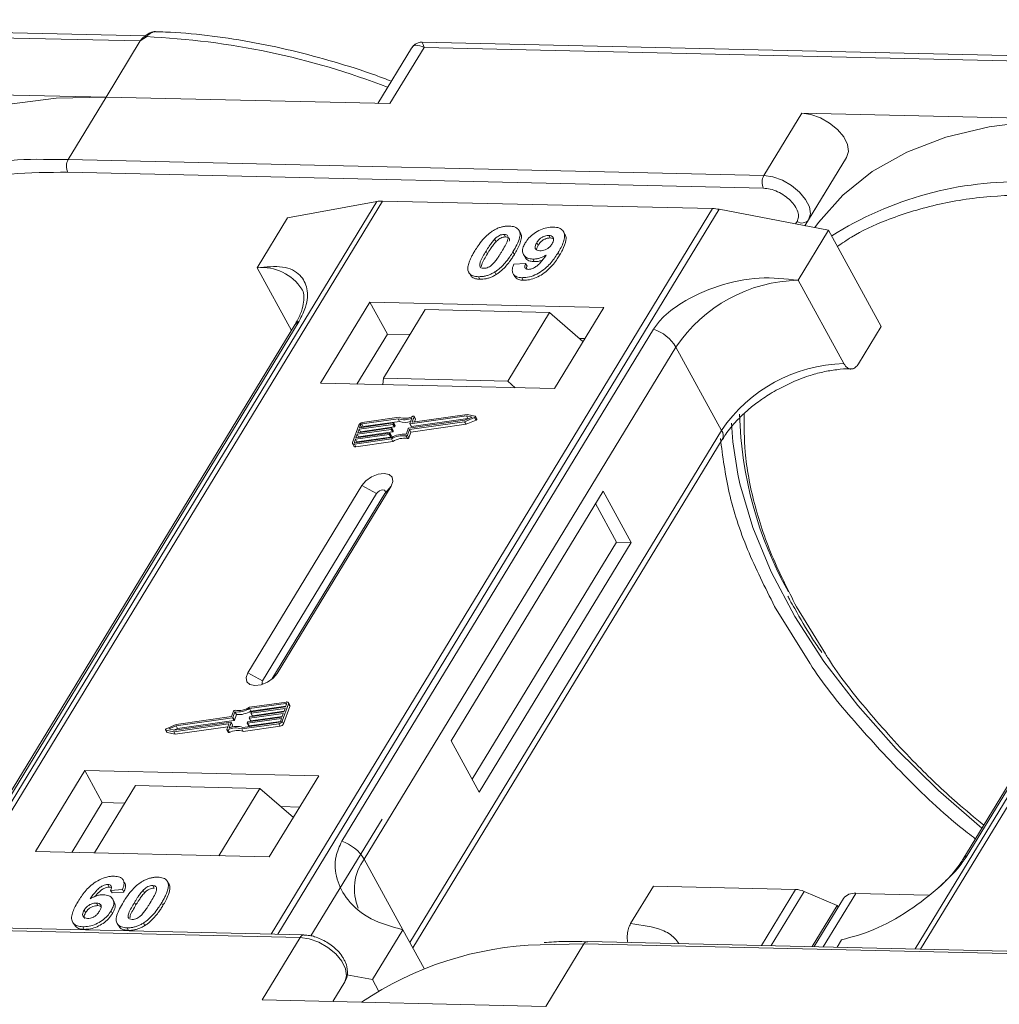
# Model space of a CAD drawing. Header units: millimetres. Extents: x -1004 to 529, y -22 to 1052.
# Tile 61 of 78: x 102 to 145, y 854 to 898. Entities that reach past the tile are written whole.
import ezdxf

# ---------------------------------------------------------------- set-up
doc = ezdxf.new("R2010")
doc.units = ezdxf.units.MM

msp = doc.modelspace()

# ---------------------------------------------------------------- linework, layer by layer
at = {"color": 7, "linetype": 'Continuous', "lineweight": 15}
for p, q in [((107.155, 896.951), (76.071, 897.664)), ((76.159, 897.43), (106.924, 896.724)), ((106.924, 896.724), (105.411, 894.238)), ((107.193, 896.913), (106.924, 896.724)), ((150.469, 895.957), (119.385, 896.67)), ((118.909, 896.402), (117.425, 893.962)), ((117.96, 893.95), (119.473, 896.436)), ((119.473, 896.436), (150.238, 895.73)), ((105.411, 894.238), (92.862, 894.526)), ((103.731, 891.476), (105.411, 894.238)), ((105.411, 894.238), (117.96, 893.95)), ((136.176, 893.532), (134.495, 890.77)), ((148.725, 893.244), (136.176, 893.532)), ((103.731, 891.476), (102.932, 891.481)), ((134.495, 890.77), (103.731, 891.476)), ((138.15, 891.574), (136.311, 888.552)), ((136.469, 888.812), (138.15, 891.574)), ((103.718, 890.916), (134.482, 890.21)), ((117.378, 889.625), (97.866, 857.558)), ((98.108, 857.553), (117.635, 889.644)), ((132.23, 889.309), (112.703, 857.218)), ((113.003, 857.211), (132.515, 889.278)), ((113.438, 888.9), (117.378, 889.625)), ((117.635, 889.644), (132.23, 889.309)), ((132.515, 889.278), (137.358, 888.351)), ((113.438, 888.9), (112.094, 886.691)), ((136.311, 888.552), (136.469, 888.812)), ((135.963, 888.742), (135.896, 888.631)), ((160.692, 888.631), (141.18, 856.565)), ((141.422, 856.559), (160.949, 888.65)), ((122.589, 887.958), (122.651, 887.844)), ((123.013, 888.168), (123.075, 888.054)), ((123.731, 888.231), (123.669, 888.345)), ((125.042, 888.009), (124.98, 888.123)), ((125.042, 888.009), (125.157, 887.986)), ((125.7, 888.173), (125.638, 888.286)), ((136.013, 886.142), (137.358, 888.351)), ((137.358, 888.351), (139.686, 884.096)), ((124.453, 887.8), (124.515, 887.686)), ((122.209, 887.426), (122.271, 887.313)), ((123.462, 887.281), (123.4, 887.394)), ((123.865, 887.278), (123.927, 887.164)), ((124.283, 887.076), (124.345, 886.963)), ((125.463, 887.254), (125.401, 887.368)), ((112.094, 886.691), (113.608, 883.923)), ((123.437, 886.847), (123.962, 886.882)), ((123.962, 886.882), (124.024, 886.769)), ((121.493, 886.422), (121.555, 886.308)), ((121.876, 886.298), (121.938, 886.185)), ((122.602, 886.509), (122.664, 886.396)), ((123.405, 886.428), (123.467, 886.315)), ((123.795, 886.254), (123.858, 886.141)), ((138.031, 882.454), (136.013, 886.142)), ((117.072, 885.176), (114.887, 881.585)), ((127.415, 884.939), (117.072, 885.176)), ((117.072, 885.176), (117.848, 883.758)), ((125.23, 881.348), (127.415, 884.939)), ((119.522, 884.84), (117.673, 881.802)), ((125.017, 884.714), (119.522, 884.84)), ((123.168, 881.675), (125.017, 884.714)), ((125.017, 884.714), (126.497, 883.429)), ((113.755, 884.166), (99.974, 861.517)), ((100.167, 861.685), (113.948, 884.334)), ((138.678, 882.439), (139.686, 884.096)), ((129.612, 883.974), (115.83, 861.325)), ((117.848, 883.758), (116.503, 881.548)), ((118.849, 883.735), (117.848, 883.758)), ((116.827, 860.536), (130.609, 883.185)), ((126.575, 883.558), (126.343, 883.563)), ((132.627, 879.497), (130.609, 883.185)), ((157.069, 883.172), (143.288, 860.523)), ((143.481, 860.691), (157.262, 883.34)), ((114.887, 881.585), (125.23, 881.348)), ((117.673, 881.802), (117.652, 881.522)), ((123.168, 881.675), (117.673, 881.802)), ((123.5, 881.388), (123.168, 881.675)), ((121.339, 880.136), (118.856, 879.784)), ((118.946, 879.872), (119.029, 880.103)), ((121.379, 880.203), (118.961, 879.859)), ((119.091, 880.006), (119.029, 880.12)), ((119.029, 880.103), (119.091, 879.99)), ((121.596, 880.082), (121.339, 880.136)), ((121.401, 880.023), (121.339, 880.136)), ((121.728, 880.129), (121.379, 880.203)), ((121.804, 880.006), (121.742, 880.119)), ((116.581, 879.733), (116.306, 878.967)), ((118.089, 879.766), (116.594, 879.554)), ((116.617, 879.617), (118.112, 879.83)), ((116.663, 879.745), (116.617, 879.617)), ((116.725, 879.633), (116.663, 879.745)), ((118.325, 880.011), (116.716, 879.783)), ((116.716, 879.783), (116.778, 879.669)), ((118.374, 880.079), (116.739, 879.847)), ((116.778, 879.669), (118.387, 879.898)), ((118.151, 879.652), (118.089, 879.766)), ((118.126, 879.817), (118.115, 879.785)), ((118.177, 879.671), (118.115, 879.785)), ((118.188, 879.711), (118.126, 879.825)), ((118.188, 879.703), (118.126, 879.817)), ((118.177, 879.671), (118.188, 879.703)), ((118.387, 879.898), (118.325, 880.011)), ((118.787, 879.592), (121.27, 879.945)), ((118.826, 879.537), (121.264, 879.883)), ((118.841, 879.797), (118.929, 880.044)), ((118.841, 879.789), (118.903, 879.675)), ((118.918, 879.67), (118.856, 879.784)), ((118.888, 879.424), (121.326, 879.77)), ((118.918, 879.67), (121.401, 880.023)), ((118.953, 879.859), (118.946, 879.872)), ((119.049, 879.872), (119.091, 879.99)), ((121.264, 879.883), (121.707, 880.07)), ((121.326, 879.77), (121.264, 879.883)), ((121.27, 879.945), (121.596, 880.082)), ((121.326, 879.77), (121.769, 879.956)), ((121.401, 880.023), (121.437, 880.015)), ((121.707, 880.07), (121.769, 879.956)), ((117.928, 879.319), (116.434, 879.107)), ((116.457, 879.171), (117.951, 879.383)), ((116.514, 879.33), (116.457, 879.171)), ((118.008, 879.542), (116.514, 879.33)), ((116.576, 879.217), (116.514, 879.33)), ((116.537, 879.394), (118.031, 879.606)), ((116.594, 879.554), (116.537, 879.394)), ((116.576, 879.217), (118.07, 879.429)), ((116.656, 879.44), (116.594, 879.554)), ((116.645, 879.409), (116.656, 879.44)), ((116.656, 879.44), (118.151, 879.652)), ((117.99, 879.205), (117.928, 879.319)), ((117.966, 879.37), (117.954, 879.338)), ((118.017, 879.224), (117.954, 879.338)), ((118.028, 879.264), (117.966, 879.378)), ((117.966, 879.37), (118.028, 879.256)), ((118.07, 879.429), (118.008, 879.542)), ((118.017, 879.224), (118.028, 879.256)), ((118.046, 879.593), (118.035, 879.561)), ((118.097, 879.448), (118.035, 879.561)), ((118.108, 879.488), (118.046, 879.601)), ((118.108, 879.48), (118.046, 879.593)), ((118.097, 879.448), (118.108, 879.48)), ((118.668, 879.253), (118.73, 879.14)), ((118.672, 879.327), (118.76, 879.573)), ((118.737, 879.29), (118.826, 879.537)), ((118.799, 879.177), (118.737, 879.29)), ((118.799, 879.177), (118.888, 879.424)), ((118.888, 879.424), (118.826, 879.537)), ((132.627, 879.497), (118.845, 856.848)), ((116.307, 878.918), (116.369, 878.804)), ((116.434, 879.107), (116.388, 878.979)), ((116.388, 878.979), (116.402, 878.953)), ((116.395, 878.889), (118.03, 879.121)), ((116.457, 878.776), (116.395, 878.889)), ((116.418, 878.953), (118.027, 879.181)), ((116.496, 878.993), (116.434, 879.107)), ((116.457, 878.776), (118.092, 879.008)), ((116.485, 878.962), (116.496, 878.993)), ((116.496, 878.993), (117.99, 879.205)), ((116.565, 879.186), (116.576, 879.217)), ((118.092, 879.008), (118.03, 879.121)), ((118.974, 856.613), (132.657, 879.1)), ((116.723, 877.062), (111.681, 868.776)), ((116.723, 877.062), (117.372, 876.711)), ((117.372, 876.711), (112.329, 868.425)), ((112.743, 868.491), (117.74, 876.703)), ((112.974, 868.746), (118.016, 877.033)), ((118.016, 877.033), (117.74, 876.703)), ((127.39, 876.817), (120.667, 865.769)), ((128.632, 874.548), (127.39, 876.817)), ((127.985, 874.563), (127.054, 876.265)), ((121.599, 864.067), (127.985, 874.563)), ((121.909, 863.5), (128.632, 874.548)), ((128.632, 874.548), (127.985, 874.563)), ((134.971, 871.712), (136.526, 869.203)), ((137.22, 869.611), (135.941, 871.689)), ((112.329, 868.425), (111.681, 868.776)), ((112.974, 868.746), (112.804, 868.543)), ((113.385, 867.486), (111.75, 867.254)), ((111.042, 867.085), (110.954, 866.838)), ((111.108, 867.048), (111.019, 866.802)), ((111.17, 866.935), (111.108, 867.048)), ((113.362, 867.422), (111.752, 867.194)), ((111.815, 867.08), (111.752, 867.194)), ((111.771, 866.833), (113.265, 867.045)), ((111.813, 867.005), (111.825, 867.037)), ((111.815, 867.08), (113.357, 867.299)), ((113.323, 867.205), (111.828, 866.992)), ((111.851, 867.056), (113.346, 867.268)), ((111.89, 866.879), (113.276, 867.076)), ((113.199, 866.642), (113.474, 867.408)), ((113.261, 866.528), (113.536, 867.294)), ((113.265, 867.045), (113.323, 867.205)), ((113.346, 867.268), (113.391, 867.396)), ((113.385, 867.379), (113.362, 867.422)), ((113.535, 867.344), (113.473, 867.457)), ((113.474, 867.408), (113.536, 867.294)), ((110.993, 866.783), (108.509, 866.43)), ((110.954, 866.838), (108.515, 866.492)), ((108.571, 866.317), (111.055, 866.669)), ((111.055, 866.669), (110.993, 866.783)), ((111.081, 866.688), (111.019, 866.802)), ((111.081, 866.688), (111.17, 866.935)), ((113.162, 866.758), (111.668, 866.546)), ((111.691, 866.609), (113.185, 866.822)), ((111.73, 866.432), (113.116, 866.629)), ((111.733, 866.782), (111.745, 866.814)), ((111.733, 866.774), (111.795, 866.66)), ((113.242, 866.981), (111.748, 866.769)), ((111.81, 866.655), (111.748, 866.769)), ((111.81, 866.655), (113.196, 866.852)), ((111.814, 866.997), (111.876, 866.884)), ((111.89, 866.879), (111.828, 866.992)), ((113.116, 866.63), (113.162, 866.758)), ((113.185, 866.822), (113.242, 866.981)), ((113.261, 866.528), (113.199, 866.642)), ((108.037, 866.256), (108.099, 866.142)), ((108.052, 866.246), (108.401, 866.172)), ((108.114, 866.133), (108.052, 866.246)), ((108.515, 866.492), (108.073, 866.305)), ((108.509, 866.43), (108.184, 866.293)), ((108.184, 866.293), (108.44, 866.239)), ((108.401, 866.172), (110.818, 866.516)), ((108.463, 866.059), (108.401, 866.172)), ((108.404, 866.246), (108.571, 866.317)), ((108.44, 866.239), (110.924, 866.591)), ((108.463, 866.059), (110.793, 866.39)), ((108.571, 866.317), (108.509, 866.43)), ((110.833, 866.503), (110.75, 866.272)), ((110.751, 866.255), (110.813, 866.142)), ((110.861, 866.138), (110.799, 866.251)), ((110.83, 866.494), (110.818, 866.516)), ((110.939, 866.578), (110.85, 866.332)), ((111, 866.473), (110.938, 866.587)), ((111.001, 866.465), (110.939, 866.578)), ((110.967, 866.37), (111.001, 866.465)), ((111.406, 866.296), (113.041, 866.528)), ((111.468, 866.183), (111.406, 866.296)), ((111.454, 866.364), (113.064, 866.592)), ((111.468, 866.183), (113.103, 866.415)), ((111.653, 866.559), (111.664, 866.59)), ((111.653, 866.55), (111.715, 866.437)), ((111.73, 866.432), (111.668, 866.546)), ((113.041, 866.528), (113.103, 866.415)), ((108.114, 866.133), (108.463, 866.059)), ((120.667, 865.769), (121.909, 863.5)), ((104.467, 864.461), (102.282, 860.87)), ((114.81, 864.223), (104.467, 864.461)), ((104.467, 864.461), (105.242, 863.042)), ((112.625, 860.632), (114.81, 864.223)), ((106.715, 863.793), (104.9, 860.81)), ((106.715, 863.793), (112.21, 863.667)), ((110.395, 860.684), (112.21, 863.667)), ((112.21, 863.667), (113.69, 862.382)), ((105.242, 863.042), (103.898, 860.833)), ((106.244, 863.019), (105.242, 863.042)), ((113.97, 862.842), (113.138, 862.861)), ((117.612, 862.31), (114.469, 857.145)), ((102.282, 860.87), (112.625, 860.632)), ((116.827, 860.536), (118.534, 857.416)), ((105.49, 859.415), (105.552, 859.301)), ((106.23, 859.494), (106.168, 859.607)), ((107.473, 859.369), (107.535, 859.256)), ((108.085, 859.604), (108.08, 859.614)), ((108.15, 859.497), (108.213, 859.383)), ((128.601, 857.684), (129.61, 859.342)), ((129.61, 859.342), (135.895, 859.197)), ((106.136, 859.188), (105.611, 859.153)), ((105.611, 859.153), (105.673, 859.04)), ((105.673, 859.04), (106.198, 859.075)), ((106.136, 859.188), (106.198, 859.075)), ((107.11, 859.045), (107.048, 859.159)), ((135.895, 859.197), (134.388, 856.72)), ((136.272, 859.109), (134.813, 856.711)), ((136.272, 859.109), (137.74, 858.483)), ((138.012, 858.791), (136.719, 856.667)), ((137.121, 856.658), (138.561, 859.024)), ((141.779, 858.95), (138.561, 859.024)), ((104.981, 858.593), (105.043, 858.48)), ((105.771, 858.642), (105.709, 858.755)), ((106.668, 858.625), (106.73, 858.512)), ((107.861, 858.598), (107.923, 858.485)), ((136.636, 856.669), (137.74, 858.483)), ((137.78, 858.41), (137.74, 858.483)), ((104.442, 858.283), (104.505, 858.17)), ((105.63, 858.246), (105.692, 858.133)), ((83.226, 857.778), (113.991, 857.072)), ((114.155, 857.185), (83.39, 857.891)), ((103.934, 857.751), (103.996, 857.638)), ((104.378, 857.544), (104.44, 857.431)), ((105.902, 857.692), (105.964, 857.578)), ((106.335, 857.499), (106.397, 857.386)), ((107.061, 857.71), (107.123, 857.597)), ((113.991, 857.072), (112.31, 854.31)), ((118.534, 857.416), (117.19, 855.206)), ((118.534, 857.416), (119.472, 855.701)), ((124.597, 856.75), (126.54, 856.785)), ((124.859, 854.022), (126.54, 856.785)), ((126.54, 856.785), (157.305, 856.079)), ((157.469, 856.191), (126.704, 856.897)), ((137.73, 856.644), (137.929, 856.971)), ((116.053, 855.424), (117.19, 855.206)), ((115.965, 855.114), (115.432, 854.239)), ((115.432, 854.239), (115.965, 855.114)), ((117.19, 855.206), (117.459, 854.714)), ((112.31, 854.31), (124.859, 854.022))]:
    msp.add_line(p, q, dxfattribs=at)
at = {"color": 7, "linetype": 'Continuous', "lineweight": 15, "flags": 128}
for points in [[(107.193, 896.913), (107.178, 896.922), (107.165, 896.929), (107.153, 896.934), (107.143, 896.936), (107.134, 896.935), (107.128, 896.932), (107.123, 896.926), (107.121, 896.918)], [(105.411, 894.238), (103.204, 894.186), (101.136, 893.926), (99.228, 893.461), (97.501, 892.797), (95.976, 891.94), (94.667, 890.9), (93.591, 889.689), (93.429, 889.463)], [(138.15, 891.574), (138.23, 891.836), (138.186, 892.147), (138.023, 892.479), (137.754, 892.804), (137.402, 893.094), (136.999, 893.324), (136.578, 893.475), (136.176, 893.532)], [(148.725, 893.244), (146.518, 893.192), (144.45, 892.932), (142.542, 892.467), (140.815, 891.803), (139.29, 890.946), (137.981, 889.906), (136.905, 888.695), (136.743, 888.469)], [(136.469, 888.812), (136.549, 889.074), (136.505, 889.385), (136.342, 889.717), (136.073, 890.042), (135.722, 890.332), (135.318, 890.562), (134.897, 890.712), (134.495, 890.77)], [(118.98, 880.124), (118.991, 880.128), (119.002, 880.13), (119.011, 880.13), (119.02, 880.128), (119.026, 880.124), (119.029, 880.118), (119.031, 880.111), (119.029, 880.103)], [(121.728, 880.129), (121.736, 880.125), (121.742, 880.119), (121.744, 880.112), (121.742, 880.103), (121.737, 880.093), (121.729, 880.084), (121.719, 880.076), (121.707, 880.07)], [(118.112, 879.83), (118.115, 879.83), (118.119, 879.829), (118.122, 879.828), (118.124, 879.827), (118.126, 879.825), (118.127, 879.822), (118.127, 879.82), (118.126, 879.817)], [(118.856, 879.784), (118.852, 879.783), (118.848, 879.784), (118.845, 879.785), (118.843, 879.786), (118.841, 879.788), (118.84, 879.791), (118.84, 879.794), (118.841, 879.797)], [(118.961, 879.859), (118.957, 879.859), (118.954, 879.859), (118.951, 879.86), (118.948, 879.862), (118.946, 879.864), (118.945, 879.866), (118.945, 879.869), (118.946, 879.872)], [(121.769, 879.956), (121.781, 879.963), (121.791, 879.971), (121.799, 879.98), (121.804, 879.989), (121.806, 879.998), (121.804, 880.006)], [(133.345, 877.561), (133.126, 878.995), (133.069, 879.825)], [(117.951, 879.383), (117.955, 879.383), (117.958, 879.383), (117.962, 879.382), (117.964, 879.38), (117.966, 879.378), (117.967, 879.376), (117.967, 879.373), (117.966, 879.37)], [(118.031, 879.606), (118.035, 879.606), (118.039, 879.606), (118.042, 879.605), (118.044, 879.604), (118.046, 879.601), (118.047, 879.599), (118.047, 879.596), (118.046, 879.593)], [(116.395, 878.889), (116.371, 878.888), (116.35, 878.89), (116.332, 878.895), (116.317, 878.905), (116.307, 878.917), (116.302, 878.932), (116.301, 878.949), (116.306, 878.967)], [(116.388, 878.979), (116.387, 878.973), (116.387, 878.967), (116.389, 878.962), (116.392, 878.958), (116.397, 878.955), (116.403, 878.953), (116.41, 878.952), (116.418, 878.953)], [(118.016, 877.033), (118.095, 877.245), (118.064, 877.428), (117.927, 877.552), (117.706, 877.6), (117.433, 877.563), (117.15, 877.449), (116.901, 877.273), (116.723, 877.062)], [(144.126, 861.9), (142.212, 863.566), (140.338, 865.415), (138.645, 867.327), (137.15, 869.283), (135.87, 871.263), (134.818, 873.244), (134.004, 875.207), (133.438, 877.131), (133.345, 877.561)], [(117.74, 876.703), (117.763, 876.763), (117.754, 876.815), (117.715, 876.851), (117.652, 876.864), (117.574, 876.854), (117.493, 876.821), (117.422, 876.771), (117.372, 876.711)], [(111.681, 868.776), (111.602, 868.563), (111.633, 868.381), (111.769, 868.256), (111.991, 868.209), (112.264, 868.245), (112.547, 868.36), (112.796, 868.536), (112.974, 868.746)], [(112.329, 868.425), (112.307, 868.364), (112.316, 868.312), (112.355, 868.277), (112.359, 868.275)], [(113.385, 867.486), (113.408, 867.488), (113.429, 867.485), (113.447, 867.48), (113.462, 867.47), (113.472, 867.458), (113.478, 867.443), (113.478, 867.426), (113.474, 867.408)], [(113.391, 867.396), (113.393, 867.402), (113.393, 867.408), (113.391, 867.413), (113.387, 867.417), (113.383, 867.42), (113.377, 867.422), (113.369, 867.423), (113.362, 867.422)], [(111.748, 866.769), (111.744, 866.769), (111.741, 866.769), (111.738, 866.77), (111.735, 866.772), (111.733, 866.774), (111.733, 866.776), (111.732, 866.779), (111.733, 866.782)], [(111.828, 866.992), (111.824, 866.992), (111.821, 866.992), (111.818, 866.993), (111.815, 866.995), (111.814, 866.997), (111.813, 867), (111.813, 867.002), (111.813, 867.005)], [(108.052, 866.246), (108.043, 866.25), (108.037, 866.256), (108.035, 866.263), (108.037, 866.272), (108.042, 866.282), (108.05, 866.291), (108.061, 866.299), (108.073, 866.305)], [(110.799, 866.251), (110.788, 866.247), (110.778, 866.245), (110.768, 866.245), (110.76, 866.248), (110.754, 866.251), (110.75, 866.257), (110.749, 866.264), (110.75, 866.272)], [(110.818, 866.516), (110.822, 866.516), (110.826, 866.516), (110.829, 866.515), (110.831, 866.513), (110.833, 866.511), (110.834, 866.509), (110.834, 866.506), (110.833, 866.503)], [(110.924, 866.591), (110.928, 866.592), (110.931, 866.591), (110.934, 866.59), (110.937, 866.589), (110.938, 866.587), (110.939, 866.584), (110.939, 866.581), (110.939, 866.578)], [(111.668, 866.546), (111.664, 866.545), (111.66, 866.546), (111.657, 866.547), (111.655, 866.548), (111.653, 866.55), (111.652, 866.553), (111.652, 866.556), (111.653, 866.559)], [(110.813, 866.142), (110.816, 866.138), (110.822, 866.134), (110.83, 866.132), (110.84, 866.132), (110.85, 866.134), (110.861, 866.138)], [(113.991, 857.072), (114.393, 857.015), (114.814, 856.865), (115.217, 856.635), (115.569, 856.345), (115.838, 856.019), (116.001, 855.687), (116.045, 855.377), (115.965, 855.114)]]:
    msp.add_lwpolyline(points, dxfattribs=at)
at = {"color": 7, "linetype": 'Continuous', "lineweight": 15}
for centre, radius, start, end in [((105.667, 863.102), 33.846, 68.8867, 87.4164), ((102.438, 876.022), 15.467, 88.173, 122.2769), ((104.264, 891.184), 0.609, 151.2883, 206.0774), ((135.029, 890.478), 0.609, 151.2883, 206.0774), ((145.752, 875.028), 15.467, 88.173, 122.2769), ((117.599, 888.381), 1.264, 88.3644, 100.0749), ((132.183, 887.579), 1.731, 78.9596, 88.4511), ((136.18, 889.035), 0.365, 233.4992, 322.3259), ((112.31, 884.614), 2.088, 32.7281, 95.9449), ((136.164, 879.448), 6.695, 91.2925, 146.0732), ((114.127, 883.934), 0.437, 114.0472, 148.0355), ((129.034, 882.22), 1.847, 31.4947, 71.765), ((138.182, 875.76), 6.695, 91.2925, 146.0732), ((118.627, 880.771), 0.737, 249.8549, 298.6145), ((150.359, 880.648), 16.945, 181.473, 209.2705), ((116.765, 879.643), 0.206, 97.4207, 153.8527), ((116.725, 879.715), 0.0686, 97.4207, 153.8527), ((116.787, 879.601), 0.0692, 97.5763, 152.4403), ((118.084, 879.8), 0.0343, 277.4207, 333.8527), ((118.146, 879.686), 0.0343, 277.4207, 333.8527), ((118.179, 879.707), 0.00992, 336.9348, 26.0002), ((118.587, 880.785), 0.816, 251.2927, 294.8085), ((118.641, 880.62), 0.765, 250.6487, 287.8017), ((118.914, 879.683), 0.0134, 216.6597, 287.1115), ((119.074, 879.998), 0.0192, 336.1246, 26.8104), ((117.924, 879.353), 0.0343, 277.4207, 333.8527), ((118.004, 879.576), 0.0343, 277.4207, 333.8527), ((118.57, 878.276), 1.056, 84.4424, 120.9301), ((118.019, 879.26), 0.00992, 336.9348, 26.0002), ((118.518, 878.368), 0.898, 80.3986, 122.9491), ((118.066, 879.463), 0.0343, 277.4207, 333.8527), ((118.099, 879.483), 0.00992, 336.9348, 26.0002), ((118.677, 879.319), 0.0662, 261.7629, 334.647), ((118.791, 879.558), 0.0343, 97.4207, 153.8527), ((132.319, 879.274), 0.38, 332.7392, 35.9387), ((116.433, 878.852), 0.0803, 216.6597, 287.1115), ((117.986, 879.239), 0.0343, 277.4207, 333.8527), ((118.58, 878.254), 0.898, 80.3986, 122.9491), ((118.739, 879.205), 0.0662, 261.7629, 334.647), ((111.102, 867.056), 0.0662, 81.7629, 154.647), ((111.21, 868.099), 1.056, 264.4424, 300.9301), ((111.261, 868.007), 0.898, 260.3986, 302.9491), ((111.272, 867.986), 1.056, 264.4424, 300.9301), ((111.856, 867.022), 0.0343, 97.4207, 153.8527), ((113.481, 867.318), 0.0595, 336.9348, 26.0002), ((110.988, 866.817), 0.0343, 277.4207, 333.8527), ((111.05, 866.703), 0.0343, 277.4207, 333.8527), ((111.695, 866.575), 0.0343, 97.4207, 153.8527), ((111.775, 866.799), 0.0343, 97.4207, 153.8527), ((111.806, 866.668), 0.0134, 216.6597, 287.1115), ((111.886, 866.892), 0.0134, 216.6597, 287.1115), ((113.014, 866.732), 0.206, 277.4207, 333.8527), ((113.055, 866.66), 0.0686, 277.4207, 333.8527), ((111.152, 865.604), 0.737, 69.8549, 118.6145), ((111.193, 865.59), 0.816, 71.2927, 114.8085), ((111.214, 865.491), 0.737, 69.8549, 118.6145), ((110.992, 866.469), 0.00992, 336.9348, 26.0002), ((111.726, 866.445), 0.0134, 216.6597, 287.1115), ((113.076, 866.619), 0.206, 277.4207, 333.8527), ((108.116, 866.152), 0.0191, 210.2186, 262.8226), ((115.252, 859.571), 1.847, 31.4947, 71.765), ((118.579, 859.219), 2.191, 143.0587, 202.974), ((143.659, 860.292), 0.437, 114.0436, 148.1804), ((135.85, 858.159), 1.039, 66.0507, 87.522), ((138.489, 858.431), 0.598, 83.0653, 142.99), ((114.164, 856.996), 0.189, 92.0598, 156.0028), ((125.018, 841.931), 14.825, 91.6287, 124.0831), ((126.72, 856.698), 0.199, 94.3757, 154.3004)]:
    msp.add_arc(centre, radius, start, end, dxfattribs=at)
for points, knots in [([(107.567, 897.132), (107.527, 897.129), (107.442, 897.124), (107.29, 897.058), (107.189, 896.98), (107.127, 896.932)], [0, 0, 0, 0, 0.249637, 0.538323, 1, 1, 1, 1]), ([(107.604, 897.132), (107.599, 897.133), (107.564, 897.144), (107.491, 897.123), (107.389, 897.079), (107.29, 897.006), (107.224, 896.942), (107.193, 896.913)], [0, 0, 0, 0, 0.0330436, 0.2854264, 0.5318753, 0.785768, 1, 1, 1, 1]), ([(118.022, 894.944), (117.793, 895.032), (116.952, 895.353), (115.481, 895.814), (113.612, 896.317), (111.729, 896.711), (109.861, 896.98), (108.479, 897.117), (107.745, 897.123), (107.603, 897.123)], [0, 0, 0, 0, 0.064257, 0.235538, 0.411454, 0.590698, 0.772379, 0.955884, 1, 1, 1, 1]), ([(107.134, 896.935), (107.122, 896.926), (107.099, 896.91), (107.076, 896.892), (107.065, 896.884)], [0, 0, 0, 0, 0.5187957, 1, 1, 1, 1]), ([(119.384, 896.67), (119.326, 896.666), (119.227, 896.66), (119.062, 896.584), (118.986, 896.497), (118.945, 896.45)], [0, 0, 0, 0, 0.389383, 0.666862, 1, 1, 1, 1]), ([(119.385, 896.664), (119.385, 896.666), (119.384, 896.688), (119.404, 896.613), (119.45, 896.495), (119.473, 896.436)], [0, 0, 0, 0, 0.044603, 0.521109, 1, 1, 1, 1]), ([(119.473, 896.436), (119.347, 896.487), (119.153, 896.566), (118.977, 896.505), (118.913, 896.402), (118.884, 896.356)], [0, 0, 0, 0, 0.498413, 0.772928, 1, 1, 1, 1]), ([(94.438, 888.625), (94.638, 888.768), (95.276, 889.222), (96.706, 889.873), (98.737, 890.508), (101.134, 890.894), (102.865, 890.909), (103.718, 890.916)], [0, 0, 0, 0, 0.088375, 0.281114, 0.527622, 0.767417, 1, 1, 1, 1]), ([(134.482, 890.21), (134.579, 890.201), (134.777, 890.183), (135.102, 890.064), (135.411, 889.888), (135.676, 889.668), (135.88, 889.423), (136.005, 889.169), (136.042, 888.928), (135.989, 888.803), (135.963, 888.742)], [0, 0, 0, 0, 0.12225, 0.25, 0.37775, 0.5, 0.62225, 0.75, 0.87775, 1, 1, 1, 1]), ([(137.752, 887.631), (137.952, 887.774), (138.59, 888.228), (140.02, 888.879), (142.051, 889.514), (144.448, 889.901), (146.179, 889.915), (147.032, 889.922)], [0, 0, 0, 0, 0.088375, 0.281114, 0.527622, 0.767417, 1, 1, 1, 1]), ([(122.511, 888.325), (122.557, 888.352), (122.649, 888.407), (122.797, 888.469), (122.947, 888.512), (123.07, 888.53), (123.166, 888.536), (123.214, 888.536), (123.237, 888.536)], [0, 0, 0, 0, 0.193776, 0.3936, 0.587864, 0.788908, 0.894169, 1, 1, 1, 1]), ([(123.237, 888.536), (123.321, 888.529), (123.49, 888.513), (123.651, 888.398), (123.728, 888.232), (123.689, 887.897), (123.523, 887.608), (123.4, 887.394)], [0, 0, 0, 0, 0.147566, 0.296688, 0.431278, 0.580404, 1, 1, 1, 1]), ([(123.943, 887.789), (123.993, 887.864), (124.094, 888.013), (124.329, 888.22), (124.61, 888.379), (124.915, 888.481), (125.099, 888.488), (125.195, 888.491)], [0, 0, 0, 0, 0.197927, 0.397728, 0.597413, 0.790584, 1, 1, 1, 1]), ([(125.195, 888.491), (125.278, 888.483), (125.447, 888.468), (125.612, 888.35), (125.698, 888.178), (125.673, 887.879), (125.537, 887.597), (125.42, 887.4), (125.401, 887.368)], [0, 0, 0, 0, 0.148288, 0.297745, 0.443713, 0.607791, 0.934708, 1, 1, 1, 1]), ([(121.712, 887.438), (121.758, 887.511), (121.863, 887.679), (122.088, 887.97), (122.321, 888.201), (122.493, 888.313), (122.511, 888.325)], [0, 0, 0, 0, 0.236731, 0.537555, 0.949668, 1, 1, 1, 1]), ([(122.209, 887.426), (122.232, 887.463), (122.277, 887.537), (122.342, 887.636), (122.402, 887.725), (122.459, 887.803), (122.519, 887.881), (122.565, 887.932), (122.589, 887.958)], [0, 0, 0, 0, 0.205942, 0.411959, 0.558149, 0.704502, 0.851801, 1, 1, 1, 1]), ([(122.589, 887.958), (122.627, 887.996), (122.689, 888.057), (122.802, 888.125), (122.904, 888.16), (122.974, 888.167), (123.009, 888.168), (123.013, 888.168)], [0, 0, 0, 0, 0.334804, 0.542561, 0.750382, 0.970721, 1, 1, 1, 1]), ([(122.651, 887.844), (122.689, 887.882), (122.752, 887.944), (122.864, 888.011), (122.966, 888.046), (123.036, 888.054), (123.071, 888.054), (123.075, 888.054)], [0, 0, 0, 0, 0.334804, 0.542561, 0.750382, 0.970721, 1, 1, 1, 1]), ([(123.013, 888.168), (123.048, 888.164), (123.111, 888.157), (123.17, 888.113), (123.194, 888.03), (123.164, 887.876), (123.054, 887.659), (122.955, 887.494), (122.905, 887.41)], [0, 0, 0, 0, 0.104614, 0.188814, 0.273512, 0.444127, 0.719481, 1, 1, 1, 1]), ([(123.075, 888.054), (123.11, 888.051), (123.173, 888.044), (123.232, 887.999), (123.253, 887.938), (123.242, 887.89), (123.236, 887.866)], [0, 0, 0, 0, 0.293658, 0.530016, 0.767769, 1, 1, 1, 1]), ([(123.462, 887.281), (123.505, 887.355), (123.641, 887.585), (123.771, 887.888), (123.791, 888.138), (123.736, 888.206), (123.72, 888.225)], [0, 0, 0, 0, 0.220552, 0.687786, 0.91457, 1, 1, 1, 1]), ([(124.453, 887.8), (124.485, 887.847), (124.536, 887.924), (124.644, 888.022), (124.751, 888.079), (124.868, 888.118), (124.94, 888.121), (124.98, 888.123)], [0, 0, 0, 0, 0.2913202, 0.4655393, 0.6416315, 0.798664, 1, 1, 1, 1]), ([(124.515, 887.686), (124.547, 887.734), (124.598, 887.81), (124.706, 887.908), (124.813, 887.966), (124.93, 888.004), (125.002, 888.008), (125.042, 888.009)], [0, 0, 0, 0, 0.29132, 0.465539, 0.641632, 0.798664, 1, 1, 1, 1]), ([(124.98, 888.123), (125.022, 888.118), (125.105, 888.108), (125.179, 888.041), (125.209, 887.952), (125.184, 887.85), (125.147, 887.783), (125.13, 887.752)], [0, 0, 0, 0, 0.207955, 0.420406, 0.62732, 0.827707, 1, 1, 1, 1]), ([(125.463, 887.254), (125.506, 887.328), (125.636, 887.551), (125.751, 887.851), (125.759, 888.088), (125.702, 888.153), (125.69, 888.167)], [0, 0, 0, 0, 0.2271221, 0.6848597, 0.9348975, 1, 1, 1, 1]), ([(122.271, 887.313), (122.294, 887.349), (122.339, 887.423), (122.404, 887.523), (122.464, 887.612), (122.521, 887.69), (122.581, 887.768), (122.627, 887.819), (122.651, 887.844)], [0, 0, 0, 0, 0.2059417, 0.4119594, 0.558149, 0.7045024, 0.8518015, 1, 1, 1, 1]), ([(124.283, 887.076), (124.2, 887.085), (124.032, 887.103), (123.878, 887.227), (123.808, 887.4), (123.838, 887.598), (123.911, 887.732), (123.943, 887.789)], [0, 0, 0, 0, 0.210189, 0.421773, 0.623603, 0.837034, 1, 1, 1, 1]), ([(124.591, 887.442), (124.55, 887.447), (124.472, 887.455), (124.398, 887.509), (124.37, 887.583), (124.389, 887.684), (124.429, 887.756), (124.453, 887.8)], [0, 0, 0, 0, 0.213937, 0.398075, 0.583091, 0.751666, 1, 1, 1, 1]), ([(124.441, 887.487), (124.444, 887.51), (124.45, 887.574), (124.49, 887.643), (124.515, 887.686)], [0, 0, 0, 0, 0.366323, 1, 1, 1, 1]), ([(125.13, 887.752), (125.101, 887.708), (125.051, 887.635), (124.938, 887.543), (124.824, 887.484), (124.702, 887.446), (124.628, 887.444), (124.591, 887.442)], [0, 0, 0, 0, 0.2673945, 0.4472142, 0.6271221, 0.8130653, 1, 1, 1, 1]), ([(121.422, 886.539), (121.415, 886.569), (121.401, 886.631), (121.41, 886.764), (121.455, 886.935), (121.537, 887.122), (121.624, 887.29), (121.683, 887.388), (121.712, 887.438)], [0, 0, 0, 0, 0.1184406, 0.2393457, 0.4595932, 0.6849248, 0.8422399, 1, 1, 1, 1]), ([(122.1, 886.667), (122.058, 886.672), (121.992, 886.681), (121.938, 886.732), (121.922, 886.817), (121.955, 886.97), (122.067, 887.186), (122.161, 887.346), (122.209, 887.426)], [0, 0, 0, 0, 0.1253702, 0.2022903, 0.2791788, 0.4647576, 0.7305818, 1, 1, 1, 1]), ([(122.003, 886.744), (122.007, 886.774), (122.02, 886.878), (122.132, 887.074), (122.225, 887.233), (122.271, 887.313)], [0, 0, 0, 0, 0.166989, 0.580698, 1, 1, 1, 1]), ([(122.905, 887.41), (122.882, 887.373), (122.837, 887.3), (122.773, 887.2), (122.712, 887.111), (122.655, 887.032), (122.595, 886.954), (122.548, 886.902), (122.524, 886.877)], [0, 0, 0, 0, 0.20527, 0.410616, 0.55715, 0.703844, 0.851471, 1, 1, 1, 1]), ([(123.4, 887.394), (123.353, 887.321), (123.248, 887.153), (123.028, 886.868), (122.797, 886.638), (122.627, 886.525), (122.602, 886.509)], [0, 0, 0, 0, 0.237281, 0.538591, 0.932677, 1, 1, 1, 1]), ([(122.664, 886.396), (122.707, 886.425), (122.795, 886.484), (122.942, 886.609), (123.097, 886.77), (123.242, 886.951), (123.363, 887.122), (123.429, 887.228), (123.462, 887.281)], [0, 0, 0, 0, 0.118595, 0.239509, 0.447458, 0.659935, 0.829685, 1, 1, 1, 1]), ([(125.401, 887.368), (125.354, 887.294), (125.213, 887.072), (124.968, 886.767), (124.617, 886.49), (124.291, 886.328), (124.006, 886.257), (123.851, 886.255), (123.795, 886.254)], [0, 0, 0, 0, 0.142337, 0.429127, 0.589943, 0.751205, 0.909895, 1, 1, 1, 1]), ([(123.858, 886.141), (123.948, 886.144), (124.13, 886.151), (124.431, 886.249), (124.728, 886.41), (125.068, 886.693), (125.296, 886.989), (125.429, 887.2), (125.463, 887.254)], [0, 0, 0, 0, 0.14324, 0.28761, 0.430449, 0.591135, 0.89544, 1, 1, 1, 1]), ([(123.937, 887.17), (123.949, 887.143), (123.987, 887.058), (124.132, 886.981), (124.282, 886.968), (124.345, 886.963)], [0, 0, 0, 0, 0.20752, 0.66568, 1, 1, 1, 1]), ([(124.083, 886.621), (124.12, 886.623), (124.194, 886.628), (124.325, 886.68), (124.473, 886.772), (124.666, 886.97), (124.783, 887.136), (124.863, 887.25)], [0, 0, 0, 0, 0.112015, 0.224355, 0.367768, 0.565827, 1, 1, 1, 1]), ([(124.863, 887.25), (124.817, 887.224), (124.723, 887.171), (124.598, 887.124), (124.499, 887.097), (124.426, 887.084), (124.353, 887.076), (124.307, 887.076), (124.283, 887.076)], [0, 0, 0, 0, 0.243491, 0.496266, 0.61821, 0.741704, 0.870158, 1, 1, 1, 1]), ([(113.948, 884.334), (114.054, 884.545), (114.326, 885.085), (114.337, 885.8), (114.017, 886.435), (113.284, 886.808), (112.489, 886.73), (112.094, 886.691)], [0, 0, 0, 0, 0.125713, 0.321276, 0.524466, 0.763484, 1, 1, 1, 1]), ([(122.524, 886.877), (122.486, 886.839), (122.424, 886.778), (122.312, 886.71), (122.212, 886.675), (122.141, 886.667), (122.105, 886.667), (122.1, 886.667)], [0, 0, 0, 0, 0.333678, 0.540413, 0.747264, 0.961209, 1, 1, 1, 1]), ([(123.795, 886.254), (123.711, 886.262), (123.559, 886.277), (123.418, 886.382), (123.355, 886.541), (123.381, 886.707), (123.425, 886.817), (123.437, 886.847)], [0, 0, 0, 0, 0.2427882, 0.4388655, 0.6348012, 0.9009361, 1, 1, 1, 1]), ([(123.962, 886.882), (123.944, 886.838), (123.916, 886.77), (123.926, 886.689), (123.967, 886.644), (124.025, 886.625), (124.067, 886.622), (124.083, 886.621)], [0, 0, 0, 0, 0.3447142, 0.5290593, 0.7142089, 0.8921959, 1, 1, 1, 1]), ([(123.989, 886.642), (123.991, 886.665), (123.995, 886.706), (124.015, 886.75), (124.024, 886.769)], [0, 0, 0, 0, 0.569737, 1, 1, 1, 1]), ([(124.345, 886.963), (124.39, 886.963), (124.48, 886.965), (124.6, 886.992), (124.67, 887.016), (124.69, 887.023)], [0, 0, 0, 0, 0.409454, 0.83528, 1, 1, 1, 1]), ([(121.876, 886.298), (121.833, 886.3), (121.748, 886.305), (121.634, 886.332), (121.537, 886.378), (121.477, 886.435), (121.441, 886.49), (121.428, 886.523), (121.422, 886.539)], [0, 0, 0, 0, 0.192635, 0.388697, 0.582015, 0.783044, 0.890959, 1, 1, 1, 1]), ([(121.558, 886.31), (121.57, 886.298), (121.602, 886.263), (121.684, 886.224), (121.779, 886.198), (121.866, 886.188), (121.914, 886.186), (121.938, 886.185)], [0, 0, 0, 0, 0.143925, 0.415852, 0.697483, 0.848301, 1, 1, 1, 1]), ([(122.602, 886.509), (122.556, 886.482), (122.464, 886.427), (122.316, 886.366), (122.166, 886.323), (122.043, 886.304), (121.947, 886.298), (121.9, 886.298), (121.876, 886.298)], [0, 0, 0, 0, 0.193769, 0.393564, 0.587886, 0.789131, 0.894283, 1, 1, 1, 1]), ([(121.938, 886.185), (121.982, 886.185), (122.07, 886.186), (122.213, 886.206), (122.362, 886.247), (122.488, 886.298), (122.589, 886.35), (122.639, 886.38), (122.664, 886.396)], [0, 0, 0, 0, 0.193594, 0.390501, 0.584817, 0.78683, 0.892868, 1, 1, 1, 1]), ([(123.47, 886.317), (123.502, 886.274), (123.564, 886.191), (123.72, 886.148), (123.823, 886.143), (123.858, 886.141)], [0, 0, 0, 0, 0.4158523, 0.8021376, 1, 1, 1, 1]), ([(136.013, 886.142), (135.446, 886.203), (134.311, 886.326), (132.469, 885.945), (130.998, 885.27), (130.042, 884.562), (129.728, 884.134), (129.612, 883.974)], [0, 0, 0, 0, 0.249096, 0.498243, 0.745205, 0.90541, 1, 1, 1, 1]), ([(114.059, 885.74), (114.069, 885.727), (114.132, 885.643), (114.164, 885.459), (114.149, 885.095), (114.029, 884.662), (113.843, 884.328), (113.753, 884.165)], [0, 0, 0, 0, 0.054359, 0.333223, 0.559722, 0.78604, 1, 1, 1, 1]), ([(138.678, 882.439), (138.636, 882.383), (138.554, 882.272), (138.4, 882.204), (138.245, 882.223), (138.117, 882.316), (138.056, 882.415), (138.031, 882.454)], [0, 0, 0, 0, 0.2146939, 0.4293877, 0.6440816, 0.8587754, 1, 1, 1, 1]), ([(135.136, 881.328), (135.451, 881.486), (135.894, 881.708), (136.558, 881.941), (137.111, 882.094), (137.725, 882.193), (138.145, 882.23), (138.333, 882.213), (138.346, 882.212)], [0, 0, 0, 0, 0.288391, 0.40474, 0.594322, 0.785544, 0.984773, 1, 1, 1, 1]), ([(132.671, 879.102), (132.715, 879.179), (132.869, 879.449), (133.235, 879.879), (133.709, 880.341), (134.208, 880.745), (134.682, 881.071), (135.015, 881.259), (135.136, 881.328)], [0, 0, 0, 0, 0.0972859, 0.3406221, 0.5254687, 0.6869716, 0.885597, 1, 1, 1, 1]), ([(135.941, 871.689), (135.555, 872.45), (134.771, 873.994), (134.02, 876.298), (133.618, 878.404), (133.619, 879.681), (133.62, 880.24)], [0, 0, 0, 0, 0.255322, 0.518562, 0.789217, 1, 1, 1, 1]), ([(132.574, 879.142), (132.676, 878.347), (132.88, 876.759), (133.692, 874.253), (134.546, 872.556), (134.971, 871.712)], [0, 0, 0, 0, 0.3344532, 0.6690302, 1, 1, 1, 1]), ([(135.561, 872.165), (135.588, 872.107), (135.672, 871.928), (135.783, 871.747), (135.86, 871.624)], [0, 0, 0, 0, 0.317467, 1, 1, 1, 1]), ([(135.86, 871.624), (136.106, 871.177), (136.464, 870.525), (136.918, 869.879), (137.06, 869.676)], [0, 0, 0, 0, 0.685846, 1, 1, 1, 1]), ([(144.213, 862.043), (143.819, 862.367), (142.757, 863.238), (141.011, 864.918), (139.091, 867.052), (137.782, 868.691), (137.262, 869.543), (137.22, 869.611)], [0, 0, 0, 0, 0.139905, 0.3768262, 0.6798421, 0.9746062, 1, 1, 1, 1]), ([(136.526, 869.203), (136.529, 869.198), (137.066, 868.33), (138.48, 866.602), (140.801, 864.095), (142.637, 862.354), (143.729, 861.524), (143.844, 861.437)], [0, 0, 0, 0, 0.001708, 0.316913, 0.637904, 0.961869, 1, 1, 1, 1]), ([(115.83, 861.325), (115.73, 861.104), (115.474, 860.537), (115.572, 859.621), (116.074, 858.654), (117.055, 857.827), (118.043, 857.552), (118.534, 857.416)], [0, 0, 0, 0, 0.1257134, 0.3212757, 0.5244662, 0.763484, 1, 1, 1, 1]), ([(137.929, 856.971), (138.395, 857.094), (139.328, 857.341), (140.901, 858.214), (142.194, 859.213), (143.063, 860.081), (143.368, 860.526), (143.481, 860.691)], [0, 0, 0, 0, 0.249096, 0.498243, 0.745205, 0.90541, 1, 1, 1, 1]), ([(143.286, 860.522), (143.283, 860.516), (143.198, 860.351), (142.915, 859.989), (142.554, 859.577), (142.29, 859.347), (142.22, 859.285)], [0, 0, 0, 0, 0.0148763, 0.4238311, 0.846052, 1, 1, 1, 1]), ([(104.172, 858.668), (104.219, 858.741), (104.359, 858.963), (104.605, 859.269), (104.956, 859.546), (105.282, 859.707), (105.567, 859.778), (105.721, 859.781), (105.777, 859.781)], [0, 0, 0, 0, 0.142337, 0.429127, 0.589943, 0.751205, 0.909895, 1, 1, 1, 1]), ([(105.777, 859.781), (105.862, 859.773), (106.014, 859.759), (106.155, 859.653), (106.217, 859.496), (106.192, 859.331), (106.149, 859.22), (106.136, 859.188)], [0, 0, 0, 0, 0.2426908, 0.4390024, 0.635006, 0.8950587, 1, 1, 1, 1]), ([(106.971, 859.526), (107.017, 859.553), (107.109, 859.608), (107.257, 859.67), (107.407, 859.713), (107.529, 859.731), (107.626, 859.738), (107.673, 859.737), (107.697, 859.737)], [0, 0, 0, 0, 0.193776, 0.3936, 0.587864, 0.788908, 0.894169, 1, 1, 1, 1]), ([(107.697, 859.737), (107.74, 859.735), (107.825, 859.731), (107.938, 859.703), (108.036, 859.658), (108.096, 859.601), (108.132, 859.545), (108.144, 859.513), (108.15, 859.497)], [0, 0, 0, 0, 0.192627, 0.388684, 0.582013, 0.783201, 0.891038, 1, 1, 1, 1]), ([(105.49, 859.415), (105.453, 859.412), (105.379, 859.408), (105.247, 859.355), (105.098, 859.262), (104.906, 859.064), (104.789, 858.898), (104.71, 858.785)], [0, 0, 0, 0, 0.112049, 0.22438, 0.370115, 0.570276, 1, 1, 1, 1]), ([(104.931, 858.891), (104.931, 858.891), (104.981, 858.961), (105.074, 859.068), (105.234, 859.2), (105.37, 859.27), (105.48, 859.3), (105.531, 859.301), (105.552, 859.301)], [0, 0, 0, 0, 0.000071, 0.368569, 0.571075, 0.774891, 0.911654, 1, 1, 1, 1]), ([(105.611, 859.153), (105.629, 859.196), (105.657, 859.264), (105.647, 859.345), (105.606, 859.391), (105.547, 859.411), (105.505, 859.414), (105.49, 859.415)], [0, 0, 0, 0, 0.33384, 0.524547, 0.716372, 0.891824, 1, 1, 1, 1]), ([(105.552, 859.301), (105.587, 859.3), (105.626, 859.299), (105.648, 859.281), (105.65, 859.279)], [0, 0, 0, 0, 0.900108, 1, 1, 1, 1]), ([(106.173, 858.641), (106.219, 858.715), (106.325, 858.882), (106.549, 859.173), (106.781, 859.403), (106.952, 859.514), (106.971, 859.526)], [0, 0, 0, 0, 0.237381, 0.538918, 0.949082, 1, 1, 1, 1]), ([(106.198, 859.075), (106.223, 859.147), (106.272, 859.291), (106.278, 859.441), (106.23, 859.489), (106.227, 859.492)], [0, 0, 0, 0, 0.4817849, 0.9693075, 1, 1, 1, 1]), ([(107.048, 859.159), (107.087, 859.197), (107.149, 859.258), (107.261, 859.326), (107.364, 859.361), (107.433, 859.368), (107.469, 859.369), (107.473, 859.369)], [0, 0, 0, 0, 0.334804, 0.542561, 0.750382, 0.970721, 1, 1, 1, 1]), ([(107.11, 859.045), (107.149, 859.083), (107.211, 859.145), (107.323, 859.212), (107.426, 859.247), (107.495, 859.255), (107.531, 859.256), (107.535, 859.256)], [0, 0, 0, 0, 0.334804, 0.542561, 0.750382, 0.970721, 1, 1, 1, 1]), ([(107.473, 859.369), (107.508, 859.365), (107.57, 859.358), (107.628, 859.315), (107.652, 859.236), (107.626, 859.084), (107.516, 858.865), (107.415, 858.695), (107.364, 858.609)], [0, 0, 0, 0, 0.105646, 0.186221, 0.267042, 0.431541, 0.712708, 1, 1, 1, 1]), ([(108.15, 859.497), (108.158, 859.466), (108.172, 859.404), (108.162, 859.275), (108.121, 859.11), (108.042, 858.927), (107.954, 858.755), (107.892, 858.65), (107.861, 858.598)], [0, 0, 0, 0, 0.118432, 0.239329, 0.449434, 0.664178, 0.83182, 1, 1, 1, 1]), ([(107.923, 858.485), (107.967, 858.558), (108.063, 858.723), (108.186, 858.994), (108.247, 859.23), (108.22, 859.352), (108.213, 859.383)], [0, 0, 0, 0, 0.2367747, 0.5279276, 0.8783337, 1, 1, 1, 1]), ([(108.213, 859.383), (108.202, 859.412), (108.185, 859.456), (108.15, 859.488), (108.139, 859.498)], [0, 0, 0, 0, 0.667997, 1, 1, 1, 1]), ([(104.71, 858.785), (104.756, 858.811), (104.85, 858.864), (104.974, 858.912), (105.073, 858.938), (105.147, 858.952), (105.219, 858.959), (105.266, 858.959), (105.289, 858.96)], [0, 0, 0, 0, 0.243654, 0.49576, 0.617892, 0.741503, 0.870025, 1, 1, 1, 1]), ([(105.289, 858.96), (105.373, 858.951), (105.541, 858.933), (105.693, 858.809), (105.764, 858.638), (105.737, 858.441), (105.663, 858.306), (105.63, 858.246)], [0, 0, 0, 0, 0.210216, 0.421975, 0.620016, 0.831037, 1, 1, 1, 1]), ([(106.668, 858.625), (106.69, 858.662), (106.736, 858.736), (106.8, 858.836), (106.861, 858.925), (106.918, 859.003), (106.978, 859.082), (107.025, 859.133), (107.048, 859.159)], [0, 0, 0, 0, 0.20527, 0.410616, 0.557148, 0.703844, 0.851475, 1, 1, 1, 1]), ([(106.73, 858.512), (106.752, 858.549), (106.798, 858.622), (106.862, 858.722), (106.923, 858.811), (106.98, 858.89), (107.04, 858.969), (107.087, 859.02), (107.11, 859.045)], [0, 0, 0, 0, 0.20527, 0.410616, 0.557148, 0.703844, 0.851475, 1, 1, 1, 1]), ([(104.378, 857.544), (104.294, 857.552), (104.126, 857.568), (103.961, 857.684), (103.875, 857.857), (103.9, 858.157), (104.036, 858.44), (104.153, 858.636), (104.172, 858.668)], [0, 0, 0, 0, 0.148269, 0.297647, 0.442421, 0.607851, 0.935658, 1, 1, 1, 1]), ([(104.442, 858.283), (104.473, 858.329), (104.524, 858.404), (104.64, 858.496), (104.756, 858.554), (104.875, 858.59), (104.947, 858.592), (104.981, 858.593)], [0, 0, 0, 0, 0.276721, 0.45687, 0.637007, 0.824068, 1, 1, 1, 1]), ([(104.505, 858.17), (104.535, 858.215), (104.586, 858.29), (104.702, 858.383), (104.818, 858.441), (104.937, 858.477), (105.009, 858.479), (105.043, 858.48)], [0, 0, 0, 0, 0.276721, 0.45687, 0.637007, 0.824068, 1, 1, 1, 1]), ([(104.981, 858.593), (105.023, 858.589), (105.101, 858.582), (105.173, 858.527), (105.204, 858.451), (105.182, 858.348), (105.141, 858.275), (105.12, 858.236)], [0, 0, 0, 0, 0.213757, 0.394944, 0.576585, 0.777311, 1, 1, 1, 1]), ([(105.043, 858.48), (105.087, 858.477), (105.148, 858.474), (105.183, 858.444), (105.193, 858.436)], [0, 0, 0, 0, 0.715718, 1, 1, 1, 1]), ([(105.692, 858.133), (105.731, 858.207), (105.809, 858.356), (105.827, 858.534), (105.777, 858.612), (105.761, 858.636)], [0, 0, 0, 0, 0.401791, 0.807526, 1, 1, 1, 1]), ([(106.335, 857.499), (106.251, 857.507), (106.083, 857.522), (105.92, 857.637), (105.839, 857.815), (105.894, 858.156), (106.059, 858.443), (106.173, 858.641)], [0, 0, 0, 0, 0.1475277, 0.2965695, 0.43214, 0.6087374, 1, 1, 1, 1]), ([(106.559, 857.868), (106.518, 857.873), (106.451, 857.882), (106.397, 857.931), (106.381, 858.016), (106.412, 858.168), (106.524, 858.384), (106.62, 858.544), (106.668, 858.625)], [0, 0, 0, 0, 0.125351, 0.202197, 0.279182, 0.459742, 0.727968, 1, 1, 1, 1]), ([(106.462, 857.943), (106.465, 857.972), (106.478, 858.076), (106.589, 858.271), (106.683, 858.431), (106.73, 858.512)], [0, 0, 0, 0, 0.159501, 0.57679, 1, 1, 1, 1]), ([(107.364, 858.609), (107.341, 858.573), (107.296, 858.499), (107.231, 858.399), (107.17, 858.31), (107.114, 858.232), (107.054, 858.154), (107.007, 858.103), (106.984, 858.078)], [0, 0, 0, 0, 0.205942, 0.411959, 0.558149, 0.704502, 0.851801, 1, 1, 1, 1]), ([(107.861, 858.598), (107.815, 858.524), (107.709, 858.357), (107.489, 858.07), (107.258, 857.839), (107.086, 857.727), (107.061, 857.71)], [0, 0, 0, 0, 0.236629, 0.537361, 0.932986, 1, 1, 1, 1]), ([(107.123, 857.597), (107.167, 857.626), (107.255, 857.685), (107.403, 857.812), (107.561, 857.975), (107.706, 858.158), (107.826, 858.329), (107.891, 858.433), (107.923, 858.485)], [0, 0, 0, 0, 0.11827, 0.23888, 0.450732, 0.667209, 0.83334, 1, 1, 1, 1]), ([(104.593, 857.913), (104.551, 857.918), (104.467, 857.928), (104.393, 857.995), (104.364, 858.084), (104.388, 858.185), (104.425, 858.251), (104.442, 858.283)], [0, 0, 0, 0, 0.207905, 0.419981, 0.630626, 0.821735, 1, 1, 1, 1]), ([(105.63, 858.246), (105.58, 858.172), (105.479, 858.023), (105.244, 857.815), (104.959, 857.654), (104.653, 857.554), (104.47, 857.547), (104.378, 857.544)], [0, 0, 0, 0, 0.197831, 0.3973, 0.59891, 0.798741, 1, 1, 1, 1]), ([(104.456, 857.909), (104.446, 857.931), (104.426, 857.978), (104.451, 858.072), (104.487, 858.138), (104.505, 858.17)], [0, 0, 0, 0, 0.296139, 0.660307, 1, 1, 1, 1]), ([(104.44, 857.431), (104.531, 857.434), (104.712, 857.44), (105.009, 857.536), (105.289, 857.691), (105.531, 857.897), (105.638, 858.053), (105.692, 858.133)], [0, 0, 0, 0, 0.198208, 0.398397, 0.584963, 0.787074, 1, 1, 1, 1]), ([(105.12, 858.236), (105.088, 858.189), (105.038, 858.113), (104.93, 858.015), (104.822, 857.956), (104.704, 857.918), (104.632, 857.914), (104.593, 857.913)], [0, 0, 0, 0, 0.288697, 0.463553, 0.639942, 0.801808, 1, 1, 1, 1]), ([(106.984, 858.078), (106.946, 858.04), (106.884, 857.979), (106.772, 857.911), (106.671, 857.877), (106.601, 857.868), (106.565, 857.868), (106.559, 857.868)], [0, 0, 0, 0, 0.333678, 0.540413, 0.747264, 0.961209, 1, 1, 1, 1]), ([(104.005, 857.643), (104.031, 857.601), (104.091, 857.502), (104.263, 857.441), (104.397, 857.433), (104.44, 857.431)], [0, 0, 0, 0, 0.338595, 0.784132, 1, 1, 1, 1]), ([(105.976, 857.585), (105.994, 857.551), (106.042, 857.463), (106.203, 857.4), (106.342, 857.39), (106.397, 857.386)], [0, 0, 0, 0, 0.2754092, 0.7103646, 1, 1, 1, 1]), ([(107.061, 857.71), (107.016, 857.683), (106.923, 857.628), (106.775, 857.567), (106.625, 857.524), (106.503, 857.505), (106.407, 857.499), (106.359, 857.499), (106.335, 857.499)], [0, 0, 0, 0, 0.193769, 0.393564, 0.587886, 0.789131, 0.894283, 1, 1, 1, 1]), ([(106.397, 857.386), (106.441, 857.386), (106.53, 857.387), (106.673, 857.407), (106.822, 857.448), (106.948, 857.499), (107.049, 857.551), (107.098, 857.582), (107.123, 857.597)], [0, 0, 0, 0, 0.193594, 0.390501, 0.584817, 0.78683, 0.892868, 1, 1, 1, 1]), ([(128.601, 857.684), (128.567, 857.616), (128.498, 857.479), (128.453, 857.217), (128.447, 856.999), (128.475, 856.887), (128.482, 856.856)], [0, 0, 0, 0, 0.295987, 0.591974, 0.887961, 1, 1, 1, 1]), ([(130.74, 856.804), (130.679, 856.888), (130.499, 857.133), (129.858, 857.525), (129.097, 857.622), (128.601, 857.684)], [0, 0, 0, 0, 0.152259, 0.448917, 1, 1, 1, 1]), ([(115.174, 856.862), (114.994, 856.955), (114.743, 857.084), (114.396, 857.169), (114.241, 857.174), (114.157, 857.177)], [0, 0, 0, 0, 0.538027, 0.74783, 1, 1, 1, 1]), ([(115.921, 856.103), (115.898, 856.148), (115.828, 856.286), (115.596, 856.56), (115.337, 856.746), (115.174, 856.862)], [0, 0, 0, 0, 0.1526432, 0.4684968, 1, 1, 1, 1]), ([(126.713, 856.881), (126.357, 856.894), (125.69, 856.917), (125.066, 856.869), (124.774, 856.846)], [0, 0, 0, 0, 0.533839, 1, 1, 1, 1]), ([(115.964, 855.132), (115.975, 855.145), (116.072, 855.26), (116.101, 855.568), (116.049, 855.884), (115.948, 856.058), (115.921, 856.103)], [0, 0, 0, 0, 0.054424, 0.4493774, 0.857077, 1, 1, 1, 1])]:
    msp.add_open_spline(points, degree=3, knots=knots, dxfattribs=at)
msp.add_open_spline([(106.924, 896.724), (106.953, 896.767), (107.012, 896.852), (107.084, 896.896), (107.121, 896.918)], degree=3, dxfattribs=at)

doc.saveas('drawing.dxf')
